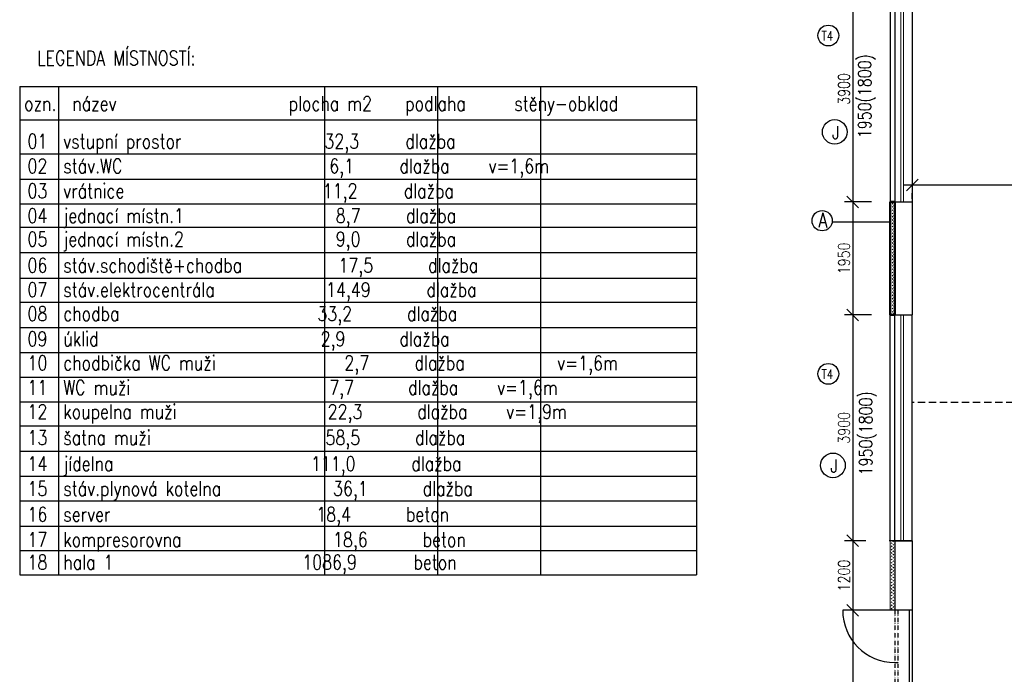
# Model space of a CAD drawing. Header units: millimetres. Extents: x -637441 to -130928, y -380379 to -53767.
# Tile 83 of 193: x -537528 to -520534, y -160882 to -149581. Entities that reach past the tile are written whole.
import ezdxf

# ---------------------------------------------------------------- set-up
doc = ezdxf.new("R2010")
doc.units = ezdxf.units.MM
doc.header["$LTSCALE"] = 10
doc.linetypes.add('ACAD_ISO12W100', pattern=[22, 12, -3, 0.5, -3, 0.5, -3])
doc.linetypes.add('DASHED', pattern=[19.05, 12.7, -6.35])
for name, color, linetype, lineweight in [('CKDVERE_ZARUBNE_LISOVANE', 7, 'Continuous', 25), ('CKKOTY', 7, 'Continuous', 25), ('CKOKNA', 1, 'Continuous', 18), ('CKSTENY_PODROVINOU', 7, 'Continuous', 25), ('CKSTENY_SRAF', 1, 'Continuous', 18), ('CKTEXTY_MALE', 7, 'Continuous', 25), ('CKTEXTY_STREDNI', 6, 'Continuous', 50)]:
    doc.layers.add(name, color=color, linetype=linetype, lineweight=lineweight)
for name, color, linetype in [('SLABĚ', 7, 'Continuous'), ('Výplně otvorů', 7, 'Continuous'), ('ZDIVO', 6, 'Continuous')]:
    doc.layers.add(name, color=color, linetype=linetype)
doc.styles.get("Standard").update_dxf_attribs({"font": 'simplex.shx', "width": 0.8})
doc.dimstyles.new('Kopie z cadkon', dxfattribs={"dimscale": 100, "dimtxt": 2.5, "dimasz": 2.5, "dimexe": 1.768, "dimexo": 5, "dimgap": 0.666, "dimtad": 1, "dimdec": 0, "dimrnd": 1, "dimdsep": 46, "dimtxsty": 'Standard', "dimblk1": 'OBLIQUE', "dimblk2": 'OBLIQUE', "dimsah": 1, "dimcen": 2, "dimdle": 1.8, "dimazin": 2, "dimtfac": 0.75, "dimtdec": 0, "dimtix": 1, "dimtmove": 2, "dimatfit": 3, "dimfxl": 1, "dimtolj": 1, "dimtzin": 0, "dimarcsym": 0})

# ---------------------------------------------------------------- blocks, each defined once
blk = doc.blocks.new('_OBLIQUE')
at = {"color": 0, "linetype": 'ByBlock'}
blk.add_line((-0.5, -0.5), (0.5, 0.5), dxfattribs=at)
blk = doc.blocks.new('*D1028')
at = {"layer": 'CKTEXTY_MALE', "color": 0, "lineweight": -2}
for p, q in [((-515879, -152435), (-522267, -152435)), ((-522123, -152676), (-522123, -152576)), ((-516023, -152676), (-516023, -152576))]:
    blk.add_line(p, q, dxfattribs=at)
at = {"layer": 'DEFPOINTS', "color": 0}
for p in [(-522123, -152276), (-522123, -152435), (-516023, -152276)]:
    blk.add_point(p, dxfattribs=at)
at = {"layer": 'CKTEXTY_MALE', "color": 0, "lineweight": -2, "xscale": 200, "yscale": 200, "zscale": 200, "rotation": 180}
blk.add_blockref('_OBLIQUE', (-522123, -152435), dxfattribs=at)
at = {"layer": 'CKTEXTY_MALE', "color": 0, "lineweight": -2, "xscale": 200, "yscale": 200, "zscale": 200}
blk.add_blockref('_OBLIQUE', (-516023, -152435), dxfattribs=at)
at = {"layer": 'CKTEXTY_MALE', "color": 0, "insert": (-519073, -152281), "char_height": 200, "attachment_point": 5}
blk.add_mtext('\\A1;6100', dxfattribs=at)
blk = doc.blocks.new('*D1033')
at = {"layer": 'CKKOTY', "color": 0, "lineweight": -2}
for p, q in [((-523149, -158433), (-523149, -159921)), ((-522923, -158577), (-523290, -158577)), ((-522923, -159777), (-523290, -159777))]:
    blk.add_line(p, q, dxfattribs=at)
at = {"layer": 'DEFPOINTS', "color": 0}
for p in [(-522523, -158577), (-523149, -159777), (-522523, -159777)]:
    blk.add_point(p, dxfattribs=at)
at = {"layer": 'CKKOTY', "color": 0, "lineweight": -2, "xscale": 200, "yscale": 200, "zscale": 200}
for p, rotation in [((-523149, -158577), 90), ((-523149, -159777), 270)]:
    blk.add_blockref('_OBLIQUE', p, dxfattribs=dict(at, rotation=rotation))
at = {"layer": 'CKKOTY', "color": 0, "insert": (-523302, -159177), "char_height": 200, "attachment_point": 5, "rotation": 90}
blk.add_mtext('\\A1;1200', dxfattribs=at)
blk = doc.blocks.new('*D1034')
at = {"layer": 'CKKOTY', "color": 0, "lineweight": -2}
for p, q in [((-523149, -159633), (-523149, -164021)), ((-522923, -159777), (-523290, -159777)), ((-522923, -163877), (-523290, -163877))]:
    blk.add_line(p, q, dxfattribs=at)
at = {"layer": 'DEFPOINTS', "color": 0}
for p in [(-522523, -159777), (-523149, -163877), (-522523, -163877)]:
    blk.add_point(p, dxfattribs=at)
at = {"layer": 'CKKOTY', "color": 0, "lineweight": -2, "xscale": 200, "yscale": 200, "zscale": 200}
for p, rotation in [((-523149, -159777), 90), ((-523149, -163877), 270)]:
    blk.add_blockref('_OBLIQUE', p, dxfattribs=dict(at, rotation=rotation))
at = {"layer": 'CKKOTY', "color": 0, "insert": (-523302, -161827), "char_height": 200, "attachment_point": 5, "rotation": 90}
blk.add_mtext('\\A1;4100', dxfattribs=at)
blk = doc.blocks.new('*D1054')
at = {"layer": 'CKKOTY', "color": 0, "lineweight": -2}
for p, q in [((-523149, -148683), (-523149, -152871)), ((-522923, -148827), (-523290, -148827)), ((-522823, -152727), (-523290, -152727))]:
    blk.add_line(p, q, dxfattribs=at)
at = {"layer": 'DEFPOINTS', "color": 0}
for p in [(-522523, -148827), (-523149, -152727), (-522423, -152727)]:
    blk.add_point(p, dxfattribs=at)
at = {"layer": 'CKKOTY', "color": 0, "lineweight": -2, "xscale": 200, "yscale": 200, "zscale": 200}
for p, rotation in [((-523149, -148827), 90), ((-523149, -152727), 270)]:
    blk.add_blockref('_OBLIQUE', p, dxfattribs=dict(at, rotation=rotation))
at = {"layer": 'CKKOTY', "color": 0, "insert": (-523302, -150777), "char_height": 200, "attachment_point": 5, "rotation": 90}
blk.add_mtext('\\A1;3900', dxfattribs=at)
blk = doc.blocks.new('*D1055')
at = {"layer": 'CKKOTY', "color": 0, "lineweight": -2}
for p, q in [((-523149, -152583), (-523149, -154821)), ((-522823, -154677), (-523290, -154677))]:
    blk.add_line(p, q, dxfattribs=at)
at = {"layer": 'DEFPOINTS', "color": 0}
for p in [(-522423, -152727), (-523149, -154677), (-522423, -154677)]:
    blk.add_point(p, dxfattribs=at)
at = {"layer": 'CKKOTY', "color": 0, "lineweight": -2, "xscale": 200, "yscale": 200, "zscale": 200}
for p, rotation in [((-523149, -152727), 90), ((-523149, -154677), 270)]:
    blk.add_blockref('_OBLIQUE', p, dxfattribs=dict(at, rotation=rotation))
at = {"layer": 'CKKOTY', "color": 0, "insert": (-523302, -153702), "char_height": 200, "attachment_point": 5, "rotation": 90}
blk.add_mtext('\\A1;1950', dxfattribs=at)
blk = doc.blocks.new('*D1056')
at = {"layer": 'CKKOTY', "color": 0, "lineweight": -2}
for p, q in [((-523149, -154533), (-523149, -158721)), ((-522923, -158577), (-523290, -158577))]:
    blk.add_line(p, q, dxfattribs=at)
at = {"layer": 'DEFPOINTS', "color": 0}
for p in [(-522423, -154677), (-523149, -158577), (-522523, -158577)]:
    blk.add_point(p, dxfattribs=at)
at = {"layer": 'CKKOTY', "color": 0, "lineweight": -2, "xscale": 200, "yscale": 200, "zscale": 200}
for p, rotation in [((-523149, -154677), 90), ((-523149, -158577), 270)]:
    blk.add_blockref('_OBLIQUE', p, dxfattribs=dict(at, rotation=rotation))
at = {"layer": 'CKKOTY', "color": 0, "insert": (-523302, -156627), "char_height": 200, "attachment_point": 5, "rotation": 90}
blk.add_mtext('\\A1;3900', dxfattribs=at)

msp = doc.modelspace()

# ---------------------------------------------------------------- hatches: boundary and pattern name
at = {"layer": 'CKSTENY_SRAF'}
h = msp.add_hatch(dxfattribs=at)
h.set_pattern_fill('ZEM_NASYPANA', color=256, scale=20, style=0)
h.set_pattern_definition([(45, (-3596.95, 0), (4e-15, 56.5685425), [20, -60]), (135, (-3554.52, 28.284), (-56.5685425, 4e-15), [20, -60])])
h.paths.add_polyline_path([(-522503.358, -152727.266), (-522423.358, -152727.266), (-522423.358, -154677.266), (-522503.358, -154677.266)])
h = msp.add_hatch(dxfattribs=at)
h.set_pattern_fill('ZEM_NASYPANA', color=256, scale=20, style=0)
h.set_pattern_definition([(45, (-4911.78, 5339.333), (4e-15, 56.5685425), [20, -60]), (135, (-4869.35, 5367.617), (-56.5685425, 4e-15), [20, -60])])
h.paths.add_polyline_path([(-522503.358, -158577.266), (-522423.358, -158577.266), (-522423.358, -159777.266), (-522503.358, -159777.266)])

# ---------------------------------------------------------------- linework, layer by layer
at = {"layer": 'CKDVERE_ZARUBNE_LISOVANE', "linetype": 'DASHED'}
msp.add_line((-462273.358, -156187.266), (-522123.358, -156187.266), dxfattribs=at)
at = {"layer": 'CKOKNA'}
for p, q in [((-522318.358, -148827.266), (-522318.358, -152727.266)), ((-522273.358, -148827.266), (-522273.358, -152727.266)), ((-522318.358, -158577.266), (-522318.358, -154677.266)), ((-522273.358, -158577.266), (-522273.358, -154677.266))]:
    msp.add_line(p, q, dxfattribs=at)
at = {"layer": 'CKSTENY_PODROVINOU'}
for p, q in [((-522503.358, -148827.266), (-522503.358, -152727.266)), ((-522423.358, -148827.266), (-522423.358, -152727.266)), ((-522123.358, -148827.266), (-522123.358, -152727.266)), ((-522503.358, -158577.266), (-522503.358, -154677.266)), ((-522423.358, -158577.266), (-522423.358, -154677.266)), ((-522123.358, -158577.266), (-522123.358, -154677.266))]:
    msp.add_line(p, q, dxfattribs=at)
at = {"layer": 'CKSTENY_SRAF', "color": 6}
msp.add_lwpolyline([(-522503.358, -158577.266), (-522423.358, -158577.266), (-522423.358, -159777.266), (-522503.358, -159777.266)], close=True, dxfattribs=at)
msp.add_lwpolyline([(-522503.358, -158577.266), (-522423.358, -158577.266), (-522423.358, -159777.266), (-522503.358, -159777.266)], close=True, dxfattribs=at)
msp.add_lwpolyline([(-522503.358, -158577.266), (-522423.358, -158577.266), (-522423.358, -159777.266), (-522503.358, -159777.266)], close=True, dxfattribs=at)
at = {"layer": 'CKTEXTY_MALE'}
for p, q in [((-537528.372, -150731.864), (-525848.349, -150731.864)), ((-537528.372, -150731.864), (-537528.372, -159162.514)), ((-536860.6, -150731.864), (-536860.6, -159162.514)), ((-532268.868, -150731.864), (-532268.868, -159162.514)), ((-530315.297, -150731.864), (-530315.297, -159162.514)), ((-528538.282, -150741.178), (-528538.282, -159162.514)), ((-525848.349, -150731.864), (-525848.349, -159162.514)), ((-537528.372, -151311.916), (-525848.349, -151311.916)), ((-537528.372, -151898.643), (-525848.349, -151898.643)), ((-537528.372, -152333.629), (-525848.349, -152333.629)), ((-537528.372, -152758.5), (-525848.349, -152758.5)), ((-523504.46, -153071.848), (-522503.358, -153071.848)), ((-537528.372, -153163.139), (-525848.349, -153163.139)), ((-537528.372, -153598.125), (-525848.349, -153598.125)), ((-537528.372, -154043.228), (-525848.349, -154043.228)), ((-537528.372, -154457.982), (-525848.349, -154457.982)), ((-537528.372, -154892.969), (-525848.349, -154892.969)), ((-537528.372, -155327.956), (-525848.349, -155327.956)), ((-537528.372, -155752.827), (-525848.349, -155752.827)), ((-537528.372, -156177.698), (-525848.349, -156177.698)), ((-537528.372, -156592.453), (-525848.349, -156592.453)), ((-537528.372, -157027.439), (-525848.349, -157027.439)), ((-537528.372, -157462.426), (-525848.349, -157462.426)), ((-537528.372, -157887.297), (-525848.349, -157887.297)), ((-537528.372, -158322.283), (-525848.349, -158322.283)), ((-537528.372, -158742.398), (-525848.349, -158742.398)), ((-537528.372, -159162.514), (-525848.349, -159162.514))]:
    msp.add_line(p, q, dxfattribs=at)
for centre, radius in [((-523570.918, -149854.974), 179.412), ((-523460.587, -151518.42), 212.778), ((-523677.815, -153051.464), 174.55), ((-523570.918, -155695.192), 179.412), ((-523491.308, -157275.481), 212.778)]:
    msp.add_circle(centre, radius, dxfattribs=at)
at = {"layer": 'CKTEXTY_STREDNI'}
msp.add_lwpolyline([(-522503.358, -152727.266), (-522423.358, -152727.266), (-522423.358, -154677.266), (-522503.358, -154677.266)], close=True, dxfattribs=at)
at = {"layer": 'SLABĚ'}
msp.add_line((-522423.358, -158577.266), (-522523.358, -158577.266), dxfattribs=at)
at = {"layer": 'SLABĚ', "ltscale": 0.6}
for p, q in [((-522173.358, -159777.266), (-522173.358, -162927.266)), ((-522123.358, -159777.266), (-522123.358, -162927.266))]:
    msp.add_line(p, q, dxfattribs=at)
at = {"layer": 'Výplně otvorů'}
for p, q in [((-522423.358, -159777.266), (-523323.358, -159777.266)), ((-522423.358, -160677.266), (-522373.358, -160677.266))]:
    msp.add_line(p, q, dxfattribs=at)
at = {"layer": 'Výplně otvorů', "linetype": 'ACAD_ISO12W100', "lineweight": -3, "ltscale": 0.6}
for p, q in [((-522423.358, -159777.266), (-522423.358, -163877.266)), ((-522373.358, -159777.266), (-522373.358, -163877.266))]:
    msp.add_line(p, q, dxfattribs=at)
at = {"layer": 'Výplně otvorů'}
msp.add_arc((-522423.358, -159777.266), 900, 180, 270, dxfattribs=at)
at = {"layer": 'ZDIVO'}
for p, q in [((-522423.358, -152727.266), (-522123.358, -152727.266)), ((-522423.358, -152727.266), (-522423.358, -154677.266)), ((-522123.358, -152727.266), (-522123.358, -154677.266)), ((-522423.358, -154677.266), (-522123.358, -154677.266)), ((-522423.358, -158577.266), (-522423.358, -159777.266)), ((-522123.358, -158577.266), (-522423.358, -158577.266)), ((-522423.358, -158577.266), (-522123.358, -158577.266)), ((-522123.358, -158577.266), (-522123.358, -159777.266)), ((-522123.358, -159777.266), (-522423.358, -159777.266))]:
    msp.add_line(p, q, dxfattribs=at)

# ---------------------------------------------------------------- texts
at = {"layer": 'CKTEXTY_MALE', "width": 0.8}
for s, height, p in [('T4', 162.5, (-523686.734, -149941.952)), ('J', 225, (-523503.062, -151642.582)), ('T4', 162.5, (-523686.734, -155782.17)), ('J', 225, (-523533.782, -157399.642))]:
    msp.add_text(s, height=height, dxfattribs=at).set_placement(p)
for p in [(-522831.534, -151625.626), (-522812.62, -157446.431)]:
    msp.add_text('1950(1800)', height=225, rotation=90, dxfattribs=at).set_placement(p)
at = {"layer": 'CKTEXTY_MALE', "color": 7, "width": 0.8}
for s, p in [('ozn.  název                   plocha m2   podlaha     stěny-obklad', (-537452.069, -151153.814)), ('v=1,6m', (-528248.403, -155633.71))]:
    msp.add_text(s, height=250, dxfattribs=at).set_placement(p)
at = {"layer": 'CKTEXTY_MALE', "color": 6, "width": 0.8}
msp.add_text('A', height=250, dxfattribs=at).set_placement((-523745.318, -153167.118))
at = {"layer": 'CKTEXTY_STREDNI', "color": 7, "width": 0.8}
for s, p in [('LEGENDA MÍSTNOSTÍ:', (-537228.015, -150369.075)), ('01  vstupní prostor               32,3     dlažba', (-537393.556, -151803.647)), ('02  stáv.WC                       6,1     dlažba    v=1,6m', (-537393.556, -152232.218)), ('03  vrátnice                      11,2     dlažba', (-537393.556, -152660.79)), ('04  jednací místn.1                8,7     dlažba', (-537393.556, -153089.361)), ('05  jednací místn.2                9,0     dlažba', (-537393.556, -153494)), ('06  stáv.schodiště+chodba         17,5      dlažba', (-537393.556, -153946.504)), ('07  stáv.elektrocentrála           14,49      dlažba', (-537393.556, -154367.962)), ('08  chodba                      33,2      dlažba', (-537393.556, -154781.357)), ('09  úklid                         2,9      dlažba', (-537393.556, -155216.344)), ('10  chodbička WC muži             2,7     dlažba    ', (-537393.556, -155630.361)), ('11  WC muži                      7,7      dlažba    v=1,6m', (-537393.556, -156055.371)), ('12  koupelna muži                22,3      dlažba    v=1,9m', (-537393.556, -156471.639)), ('13  šatna muži                   58,5      dlažba', (-537393.556, -156920.095)), ('14  jídelna                      111,0      dlažba', (-537393.556, -157371.101)), ('15  stáv.plynová kotelna           36,1      dlažba', (-537393.556, -157799.673)), ('16  server                       18,4      beton', (-537393.556, -158245.362)), ('17  kompresorovna                18,6      beton', (-537393.556, -158680.348)), ('18  hala 1                     1086,9      beton', (-537393.556, -159071.775))]:
    msp.add_text(s, height=250, dxfattribs=at).set_placement(p)

# ---------------------------------------------------------------- dimensions: what is measured, and where the dimension line sits
at = {"layer": 'CKKOTY'}
for base, p1, p2, angle, override, picture, middle in [((-523148.883, -152727.266), (-522523.358, -148827.266), (-522423.358, -152727.266), 270, {"dimscale": 80, "dimexo": 5}, '*D1054', (-523302.163, -150777.266)), ((-523148.883, -154677.266), (-522423.358, -152727.266), (-522423.358, -154677.266), 270, {"dimscale": 80, "dimexo": 5, "dimse1": 1}, '*D1055', (-523302.163, -153702.266)), ((-523148.883, -158577.266), (-522423.358, -154677.266), (-522523.358, -158577.266), 270, {"dimscale": 80, "dimexo": 5, "dimse1": 1}, '*D1056', (-523302.163, -156627.266)), ((-523148.883, -159777.266), (-522523.358, -158577.266), (-522523.358, -159777.266), 90, {"dimscale": 80}, '*D1033', (-523302.163, -159177.266)), ((-523148.883, -163877.266), (-522523.358, -159777.266), (-522523.358, -163877.266), 90, {"dimscale": 80}, '*D1034', (-523302.163, -161827.266))]:
    dim = msp.add_linear_dim(base=base, p1=p1, p2=p2, angle=angle, dimstyle='Kopie z cadkon', override=override, dxfattribs=at)
    dim.commit()
    dim.dimension.update_dxf_attribs({"geometry": picture, "text_midpoint": middle})
at = {"layer": 'CKTEXTY_MALE'}
dim = msp.add_linear_dim(base=(-522123.358, -152434.603), p1=(-516023.358, -152276.311), p2=(-522123.358, -152276.311), dimstyle='Kopie z cadkon', override={"dimscale": 80}, dxfattribs=at)
dim.commit()
dim.dimension.update_dxf_attribs({"geometry": '*D1028', "text_midpoint": (-519073.358, -152281.323)})

doc.saveas('drawing.dxf')
